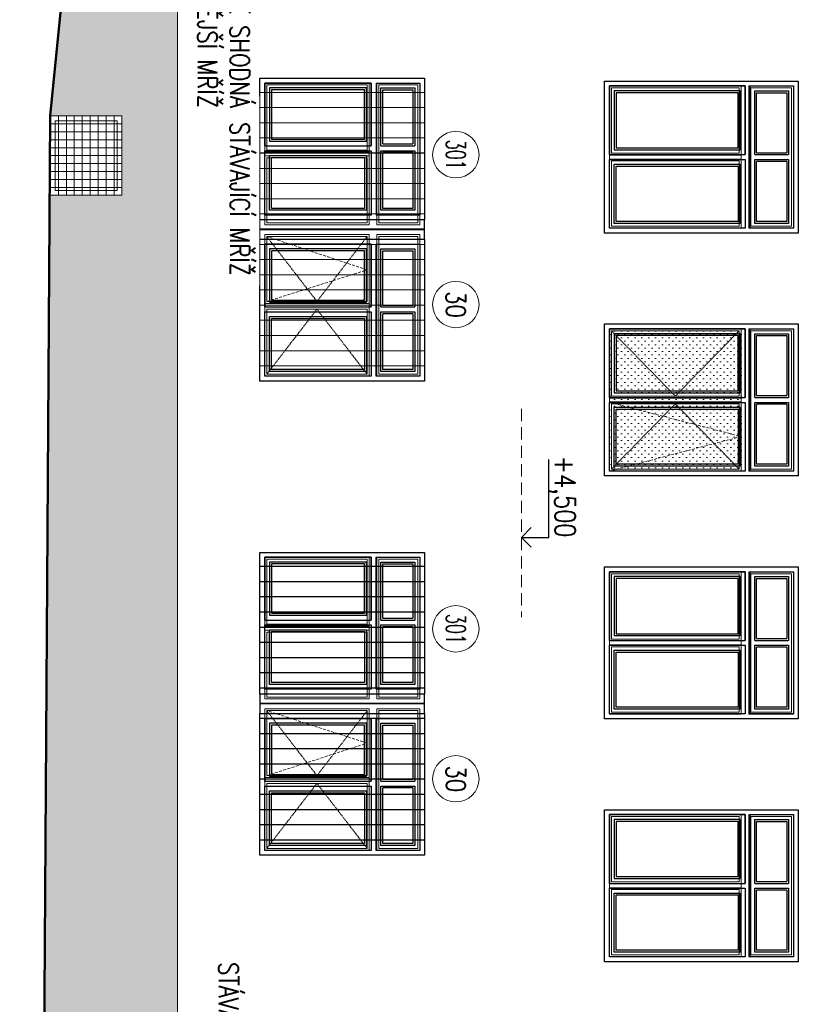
# Model space of a CAD drawing. Header units: millimetres. Extents: x -238874 to 551972, y -298952 to 658415.
# Tile 61 of 256: x -7726 to 315, y 70450 to 80625. Entities that reach past the tile are written whole.
import ezdxf
from ezdxf.enums import TextEntityAlignment as Align

# ---------------------------------------------------------------- set-up
doc = ezdxf.new("R2010")
doc.units = ezdxf.units.MM
doc.header["$LTSCALE"] = 20
doc.linetypes.add('DASHED', pattern=[0.75, 0.5, -0.25])
doc.linetypes.add('HIDDEN', pattern=[9.525, 6.35, -3.175])
doc.layers.add('00_HEDVIKA_DEMOLICE', color=2, linetype='Continuous', lineweight=30, transparency=0.3)
for name, color, linetype, lineweight in [('CKBUBLINY', 1, 'Continuous', 18), ('CKBUBLINY_POPIS', 3, 'Continuous', 25), ('CKKOTY', 3, 'Continuous', 18), ('CKOKNA', 30, 'Continuous', 18), ('CKSTENY_SRAF', 8, 'Continuous', 18), ('CKTEXTY_MALE', 140, 'Continuous', 18), ('NOSNÉ', 8, 'Continuous', 50), ('PRUCHODY', 7, 'Continuous', 18)]:
    doc.layers.add(name, color=color, linetype=linetype, lineweight=lineweight)
doc.layers.add('CZ', color=255, linetype='Continuous')
doc.styles.get("Standard").update_dxf_attribs({"font": 'simplex.shx', "width": 0.8})

# ---------------------------------------------------------------- blocks, each defined once
blk = doc.blocks.new('PEVNÉ ŠPALETOVÉ_30')
at = {"layer": 'CKOKNA', "linetype": 'ByBlock', "lineweight": -2}
for p, q in [((-3545, 198811), (-5245, 198811)), ((-5245, 198811), (-5245, 197246)), ((-3545, 197246), (-3545, 198811)), ((-5195, 198761), (-5195, 198048)), ((-4117, 198761), (-5195, 198761)), ((-5175, 198741), (-5175, 198415)), ((-4931, 198741), (-5175, 198741)), ((-4911, 198741), (-4931, 198741)), ((-4842, 198741), (-4911, 198741)), ((-4822, 198741), (-4842, 198741)), ((-4666, 198741), (-4822, 198741)), ((-4646, 198741), (-4666, 198741)), ((-4491, 198741), (-4646, 198741)), ((-4471, 198741), (-4491, 198741)), ((-4402, 198741), (-4471, 198741)), ((-4382, 198741), (-4402, 198741)), ((-4137, 198741), (-4382, 198741)), ((-4137, 198415), (-4137, 198741)), ((-4117, 198048), (-4117, 198761)), ((-5175, 198415), (-5175, 198395)), ((-4137, 198395), (-4137, 198415)), ((-5175, 198395), (-5175, 198068)), ((-4137, 198068), (-4137, 198395)), ((-5195, 197296), (-5195, 198008)), ((-5175, 198068), (-4931, 198068)), ((-4931, 198068), (-4911, 198068)), ((-4911, 198068), (-4842, 198068)), ((-4842, 198068), (-4822, 198068)), ((-4822, 198068), (-4666, 198068)), ((-4666, 198068), (-4646, 198068)), ((-4646, 198068), (-4491, 198068)), ((-4491, 198068), (-4471, 198068)), ((-4471, 198068), (-4402, 198068)), ((-4402, 198068), (-4382, 198068)), ((-4382, 198068), (-4137, 198068)), ((-4117, 198008), (-4117, 197296)), ((-5175, 197988), (-4931, 197988)), ((-5175, 197662), (-5175, 197988)), ((-4931, 197988), (-4911, 197988)), ((-4911, 197988), (-4842, 197988)), ((-4842, 197988), (-4822, 197988)), ((-4822, 197988), (-4666, 197988)), ((-4666, 197988), (-4646, 197988)), ((-4646, 197988), (-4491, 197988)), ((-4491, 197988), (-4471, 197988)), ((-4471, 197988), (-4402, 197988)), ((-4402, 197988), (-4382, 197988)), ((-4382, 197988), (-4137, 197988)), ((-4137, 197988), (-4137, 197662)), ((-5175, 197642), (-5175, 197662)), ((-5175, 197316), (-5175, 197642)), ((-4137, 197662), (-4137, 197642)), ((-4137, 197642), (-4137, 197316)), ((-4117, 197296), (-5195, 197296)), ((-4931, 197316), (-5175, 197316)), ((-4911, 197316), (-4931, 197316)), ((-4842, 197316), (-4911, 197316)), ((-4822, 197316), (-4842, 197316)), ((-4666, 197316), (-4822, 197316)), ((-4646, 197316), (-4666, 197316)), ((-4491, 197316), (-4646, 197316)), ((-4471, 197316), (-4491, 197316)), ((-4402, 197316), (-4471, 197316)), ((-4382, 197316), (-4402, 197316)), ((-4137, 197316), (-4382, 197316)), ((-3545, 197246), (-5245, 197246))]:
    blk.add_line(p, q, dxfattribs=at)
at = {"layer": 'CKOKNA', "linetype": 'ByBlock', "lineweight": -2, "ltscale": 10}
for p, q in [((-4037, 198008), (-4037, 198048)), ((-4017, 198068), (-4017, 197988)), ((-3615, 197988), (-3615, 198068)), ((-3595, 198048), (-3595, 198008))]:
    blk.add_line(p, q, dxfattribs=at)
at = {"layer": 'CKOKNA', "linetype": 'ByBlock', "lineweight": -2}
for points in [[(-3595, 198048), (-3595, 198761), (-4037, 198761), (-4037, 198048)], [(-3615, 198068), (-3615, 198741), (-4017, 198741), (-4017, 198068)], [(-4037, 198008), (-4037, 197296), (-3595, 197296), (-3595, 198008)], [(-4017, 197988), (-4017, 197316), (-3615, 197316), (-3615, 197988)]]:
    blk.add_lwpolyline(points, dxfattribs=at)
blk.add_lwpolyline([(-4117, 198048), (-4117, 198008), (-5195, 198008), (-5195, 198048)], close=True, dxfattribs=at)
blk = doc.blocks.new('*U3550')
at = {"color": 0, "linetype": 'ByBlock', "lineweight": -2}
for p, q in [((0, 1700), (0, 0)), ((1565, 1700), (0, 1700)), ((1565, 0), (1565, 1700)), ((50, 1128), (50, 50)), ((763, 1128), (50, 1128)), ((803, 1128), (1515, 1128)), ((1515, 1128), (1515, 50)), ((70, 1108), (70, 864)), ((396, 1108), (70, 1108)), ((416, 1108), (396, 1108)), ((743, 1108), (416, 1108)), ((743, 864), (743, 1108)), ((823, 1108), (1149, 1108)), ((823, 864), (823, 1108)), ((1149, 1108), (1169, 1108)), ((1169, 1108), (1495, 1108)), ((1495, 1108), (1495, 864)), ((70, 864), (70, 844)), ((70, 844), (70, 774)), ((743, 844), (743, 864)), ((743, 774), (743, 844)), ((823, 844), (823, 864)), ((823, 774), (823, 844)), ((1495, 864), (1495, 844)), ((1495, 844), (1495, 774)), ((70, 774), (70, 754)), ((70, 754), (70, 599)), ((743, 754), (743, 774)), ((743, 599), (743, 754)), ((823, 754), (823, 774)), ((823, 599), (823, 754)), ((1495, 774), (1495, 754)), ((1495, 754), (1495, 599)), ((70, 599), (70, 579)), ((70, 579), (70, 424)), ((743, 579), (743, 599)), ((743, 424), (743, 579)), ((823, 579), (823, 599)), ((823, 424), (823, 579)), ((1495, 599), (1495, 579)), ((1495, 579), (1495, 424)), ((70, 424), (70, 404)), ((743, 404), (743, 424)), ((823, 404), (823, 424)), ((1495, 424), (1495, 404)), ((70, 404), (70, 334)), ((70, 334), (70, 314)), ((70, 314), (70, 70)), ((743, 334), (743, 404)), ((743, 314), (743, 334)), ((743, 70), (743, 314)), ((823, 334), (823, 404)), ((823, 314), (823, 334)), ((823, 70), (823, 314)), ((1495, 404), (1495, 334)), ((1495, 334), (1495, 314)), ((1495, 314), (1495, 70)), ((0, 0), (1565, 0)), ((50, 50), (763, 50)), ((70, 70), (396, 70)), ((396, 70), (416, 70)), ((416, 70), (743, 70)), ((1515, 50), (803, 50)), ((1149, 70), (823, 70)), ((1169, 70), (1149, 70)), ((1495, 70), (1169, 70))]:
    blk.add_line(p, q, dxfattribs=at)
at = {"color": 0, "linetype": 'ByBlock', "lineweight": -2, "ltscale": 10}
for p, q in [((823, 1630), (743, 1630)), ((763, 1650), (803, 1650)), ((743, 1228), (823, 1228)), ((803, 1208), (763, 1208))]:
    blk.add_line(p, q, dxfattribs=at)
at = {"color": 0, "linetype": 'DASHED', "lineweight": -2}
for p, q in [((743, 589), (70, 1108)), ((823, 589), (1495, 1108)), ((70, 70), (743, 589)), ((1495, 70), (823, 589))]:
    blk.add_line(p, q, dxfattribs=at)
at = {"color": 0, "linetype": 'ByBlock', "lineweight": -2}
for points in [[(763, 1650), (50, 1650), (50, 1208), (763, 1208)], [(743, 1630), (70, 1630), (70, 1228), (743, 1228)], [(803, 1208), (1515, 1208), (1515, 1650), (803, 1650)], [(823, 1228), (1495, 1228), (1495, 1630), (823, 1630)]]:
    blk.add_lwpolyline(points, dxfattribs=at)
blk.add_lwpolyline([(763, 1128), (803, 1128), (803, 50), (763, 50)], close=True, dxfattribs=at)
blk = doc.blocks.new('*U3562')
at = {"color": 0, "linetype": 'ByBlock', "lineweight": -2}
for p, q in [((0, 2000), (0, 0)), ((1570, 2000), (0, 2000)), ((1570, 0), (1570, 2000)), ((50, 1410), (50, 50)), ((765, 1410), (50, 1410)), ((70, 1390), (70, 1075)), ((398, 1390), (70, 1390)), ((418, 1390), (398, 1390)), ((745, 1390), (418, 1390)), ((745, 1075), (745, 1390)), ((805, 1410), (1520, 1410)), ((825, 1390), (1153, 1390)), ((825, 1075), (825, 1390)), ((1153, 1390), (1173, 1390)), ((1173, 1390), (1500, 1390)), ((1500, 1390), (1500, 1075)), ((1520, 1410), (1520, 50)), ((70, 1075), (70, 1055)), ((70, 1055), (70, 963)), ((745, 1055), (745, 1075)), ((745, 963), (745, 1055)), ((825, 1055), (825, 1075)), ((825, 963), (825, 1055)), ((1500, 1075), (1500, 1055)), ((1500, 1055), (1500, 963)), ((70, 963), (70, 943)), ((70, 943), (70, 740)), ((745, 943), (745, 963)), ((745, 740), (745, 943)), ((825, 943), (825, 963)), ((825, 740), (825, 943)), ((1500, 963), (1500, 943)), ((1500, 943), (1500, 740)), ((70, 740), (70, 720)), ((70, 720), (70, 517)), ((745, 720), (745, 740)), ((745, 517), (745, 720)), ((825, 720), (825, 740)), ((825, 517), (825, 720)), ((1500, 740), (1500, 720)), ((1500, 720), (1500, 517)), ((70, 517), (70, 497)), ((745, 497), (745, 517)), ((825, 497), (825, 517)), ((1500, 517), (1500, 497)), ((70, 497), (70, 405)), ((745, 405), (745, 497)), ((825, 405), (825, 497)), ((1500, 497), (1500, 405)), ((70, 405), (70, 385)), ((70, 385), (70, 70)), ((745, 385), (745, 405)), ((745, 70), (745, 385)), ((825, 385), (825, 405)), ((825, 70), (825, 385)), ((1500, 405), (1500, 385)), ((1500, 385), (1500, 70)), ((0, 0), (1570, 0)), ((50, 50), (765, 50)), ((70, 70), (398, 70)), ((398, 70), (418, 70)), ((418, 70), (745, 70)), ((1520, 50), (805, 50)), ((1153, 70), (825, 70)), ((1173, 70), (1153, 70)), ((1500, 70), (1173, 70))]:
    blk.add_line(p, q, dxfattribs=at)
at = {"color": 0, "linetype": 'ByBlock', "lineweight": -2, "ltscale": 10}
for p, q in [((765, 1950), (805, 1950)), ((825, 1930), (745, 1930)), ((745, 1510), (825, 1510)), ((805, 1490), (765, 1490))]:
    blk.add_line(p, q, dxfattribs=at)
at = {"color": 0, "linetype": 'DASHED', "lineweight": -2}
for p, q in [((745, 730), (70, 1390)), ((825, 730), (1500, 1390)), ((70, 70), (745, 730)), ((1500, 70), (825, 730))]:
    blk.add_line(p, q, dxfattribs=at)
at = {"color": 0, "linetype": 'ByBlock', "lineweight": -2}
for points in [[(765, 1950), (50, 1950), (50, 1490), (765, 1490)], [(805, 1490), (1520, 1490), (1520, 1950), (805, 1950)], [(745, 1930), (70, 1930), (70, 1510), (745, 1510)], [(825, 1510), (1500, 1510), (1500, 1930), (825, 1930)]]:
    blk.add_lwpolyline(points, dxfattribs=at)
blk.add_lwpolyline([(765, 1410), (805, 1410), (805, 50), (765, 50)], close=True, dxfattribs=at)
blk = doc.blocks.new('PEVNÁ ŠPALETA_36')
at = {"layer": 'CKOKNA', "linetype": 'ByBlock', "lineweight": -2}
for p, q in [((8848, -2059), (10848, -2059)), ((8848, -3629), (8848, -2059)), ((8898, -2109), (8898, -2824)), ((10258, -2109), (8898, -2109)), ((8918, -2129), (8918, -2456)), ((9233, -2129), (8918, -2129)), ((9253, -2129), (9233, -2129)), ((9345, -2129), (9253, -2129)), ((9365, -2129), (9345, -2129)), ((9568, -2129), (9365, -2129)), ((9588, -2129), (9568, -2129)), ((9792, -2129), (9588, -2129)), ((9812, -2129), (9792, -2129)), ((9903, -2129), (9812, -2129)), ((9923, -2129), (9903, -2129)), ((10238, -2129), (9923, -2129)), ((10238, -2456), (10238, -2129)), ((10258, -2824), (10258, -2109)), ((10848, -2059), (10848, -3629)), ((8918, -2456), (8918, -2476)), ((8918, -2476), (8918, -2804)), ((10238, -2476), (10238, -2456)), ((10238, -2804), (10238, -2476)), ((8918, -2804), (9233, -2804)), ((9233, -2804), (9253, -2804)), ((9253, -2804), (9345, -2804)), ((9345, -2804), (9365, -2804)), ((9365, -2804), (9568, -2804)), ((9568, -2804), (9588, -2804)), ((9588, -2804), (9792, -2804)), ((9792, -2804), (9812, -2804)), ((9812, -2804), (9903, -2804)), ((9903, -2804), (9923, -2804)), ((9923, -2804), (10238, -2804)), ((8898, -3579), (8898, -2864)), ((8918, -2884), (9233, -2884)), ((8918, -3211), (8918, -2884)), ((9233, -2884), (9253, -2884)), ((9253, -2884), (9345, -2884)), ((9345, -2884), (9365, -2884)), ((9365, -2884), (9568, -2884)), ((9568, -2884), (9588, -2884)), ((9588, -2884), (9792, -2884)), ((9792, -2884), (9812, -2884)), ((9812, -2884), (9903, -2884)), ((9903, -2884), (9923, -2884)), ((9923, -2884), (10238, -2884)), ((10238, -2884), (10238, -3211)), ((10258, -2864), (10258, -3579)), ((8918, -3231), (8918, -3211)), ((8918, -3559), (8918, -3231)), ((10238, -3211), (10238, -3231)), ((10238, -3231), (10238, -3559)), ((9233, -3559), (8918, -3559)), ((9253, -3559), (9233, -3559)), ((9345, -3559), (9253, -3559)), ((9365, -3559), (9345, -3559)), ((9568, -3559), (9365, -3559)), ((9588, -3559), (9568, -3559)), ((9792, -3559), (9588, -3559)), ((9812, -3559), (9792, -3559)), ((9903, -3559), (9812, -3559)), ((9923, -3559), (9903, -3559)), ((10238, -3559), (9923, -3559)), ((10848, -3629), (8848, -3629)), ((10258, -3579), (8898, -3579))]:
    blk.add_line(p, q, dxfattribs=at)
at = {"layer": 'CKOKNA', "linetype": 'ByBlock', "lineweight": -2, "ltscale": 10}
for p, q in [((10338, -2824), (10338, -2864)), ((10358, -2884), (10358, -2804)), ((10778, -2804), (10778, -2884)), ((10798, -2864), (10798, -2824))]:
    blk.add_line(p, q, dxfattribs=at)
at = {"layer": 'CKOKNA', "linetype": 'ByBlock', "lineweight": -2}
for points in [[(10338, -2824), (10338, -2109), (10798, -2109), (10798, -2824)], [(10358, -2804), (10358, -2129), (10778, -2129), (10778, -2804)], [(10798, -2864), (10798, -3579), (10338, -3579), (10338, -2864)], [(10778, -2884), (10778, -3559), (10358, -3559), (10358, -2884)]]:
    blk.add_lwpolyline(points, dxfattribs=at)
blk.add_lwpolyline([(10258, -2864), (10258, -2824), (8898, -2824), (8898, -2864)], close=True, dxfattribs=at)
blk = doc.blocks.new('CK_BUBBLE_1_0_0')
at = {"color": 0, "linetype": 'ByBlock', "lineweight": -2}
blk.add_circle((0, 0), 1, dxfattribs=at)

msp = doc.modelspace()

# ---------------------------------------------------------------- hatches: boundary and pattern name
at = {"layer": 'CKSTENY_SRAF'}
h = msp.add_hatch(dxfattribs=at)
h.set_pattern_fill('OMITKA', color=256, scale=50, angle=-90)
h.set_pattern_definition([(315, (-421781.57, 157770.02), (35.355339, 35.355339), [0, -50])])
h.paths.add_polyline_path([(-275.267, 77410.047), (-265.267, 75980.047), (-1625.267, 75980.047), (-1635.267, 77410.047)])
at = {"layer": 'PRUCHODY'}
h = msp.add_hatch(dxfattribs=at)
h.set_pattern_fill('AR-B88,_O', color=256, scale=0.8, angle=-90)
h.set_pattern_definition([(270, (-40309.37, -121285.58), (162.56, -3e-14), []), (360, (-40309.37, -121285.58), (162.56, 81.28), [162.56, -162.56])])
h.paths.add_polyline_path([(-7685.132, 39746.047), (-6095.267, 39746.047), (-6095.267, 83570.047), (-6195.267, 83570.047), (-6382.767, 84070.047), (-6570.267, 83570.047), (-6807.767, 84070.047), (-7045.267, 83570.047), (-7410.267, 79630.047), (-6670.267, 79630.047), (-6670.267, 78953.047), (-6670.267, 78810.047), (-7410.267, 78810.047)])
h.paths.add_polyline_path([(-6793.346, 66352.964), (-6793.346, 65356.237), (-6434.119, 65356.237), (-6434.119, 66352.964)], flags=24)
h.paths.add_polyline_path([(-7103.346, 43445.583), (-7103.346, 42481.237), (-6744.119, 42481.237), (-6744.119, 43445.583)], flags=24)

# ---------------------------------------------------------------- linework, layer by layer
at = {"color": 0, "linetype": 'ByBlock', "lineweight": -2}
msp.add_line((-5245.267, 78455.047), (-3545.267, 78455.047), dxfattribs=at)
at = {"layer": '00_HEDVIKA_DEMOLICE'}
for p, q in [((-5245.267, 78555.047), (-5245.267, 80020.047)), ((-5245.267, 80020.047), (-3545.267, 80020.047)), ((-3545.267, 80020.047), (-3545.267, 78555.047)), ((-3545.267, 80020.047), (-3545.267, 78555.047)), ((-1685.267, 78420.047), (-1685.267, 79990.047)), ((-1685.267, 79990.047), (314.733, 79990.047)), ((314.733, 79990.047), (314.733, 78420.047)), ((314.733, 79990.047), (314.733, 78420.047)), ((314.733, 79990.047), (314.733, 78420.047)), ((-5195.267, 79320.802), (-5195.267, 79970.047)), ((-5195.267, 79970.047), (-5195.267, 79320.802)), ((-4095.267, 79970.047), (-5195.267, 79970.047)), ((-5195.267, 79970.047), (-4095.267, 79970.047)), ((-5145.267, 79920.047), (-5145.267, 79370.802)), ((-4145.267, 79920.047), (-5145.267, 79920.047)), ((-5125.267, 79900.047), (-5125.267, 79390.802)), ((-4165.267, 79900.047), (-5125.267, 79900.047)), ((-4165.267, 79390.802), (-4165.267, 79900.047)), ((-4145.267, 79370.802), (-4145.267, 79920.047)), ((-4095.267, 79970.047), (-4095.267, 79320.802)), ((-4095.267, 79320.802), (-4095.267, 79970.047)), ((-4045.267, 79970.047), (-4045.267, 78605.047)), ((-4045.267, 79970.047), (-3595.267, 79970.047)), ((-4045.267, 79970.047), (-3595.267, 79970.047)), ((-3995.267, 79320.802), (-3995.267, 79920.047)), ((-3995.267, 79920.047), (-3645.267, 79920.047)), ((-3975.267, 79340.802), (-3975.267, 79900.047)), ((-3975.267, 79900.047), (-3665.267, 79900.047)), ((-3665.267, 79900.047), (-3665.267, 79340.802)), ((-3645.267, 79920.047), (-3645.267, 79320.802)), ((-3595.267, 79970.047), (-3595.267, 78605.047)), ((-3595.267, 79970.047), (-3595.267, 78605.047)), ((-1635.267, 79230.047), (-1635.267, 79940.047)), ((-1635.267, 79940.047), (-1635.267, 79230.047)), ((-1635.267, 79940.047), (-235.267, 79940.047)), ((-235.267, 79940.047), (-1635.267, 79940.047)), ((-1585.267, 79890.047), (-1585.267, 79280.047)), ((-285.267, 79890.047), (-1585.267, 79890.047)), ((-1565.267, 79870.047), (-1565.267, 79300.047)), ((-305.267, 79870.047), (-1565.267, 79870.047)), ((-305.267, 79300.047), (-305.267, 79870.047)), ((-285.267, 79280.047), (-285.267, 79890.047)), ((-235.267, 79230.047), (-235.267, 79940.047)), ((-235.267, 79940.047), (-235.267, 79230.047)), ((-185.267, 79940.047), (-185.267, 78470.047)), ((-185.267, 78470.047), (-185.267, 79940.047)), ((-185.267, 79940.047), (264.733, 79940.047)), ((-185.267, 79940.047), (264.733, 79940.047)), ((-135.267, 79230.047), (-135.267, 79890.047)), ((-135.267, 79890.047), (214.733, 79890.047)), ((-115.267, 79250.047), (-115.267, 79870.047)), ((-115.267, 79870.047), (194.733, 79870.047)), ((194.733, 79870.047), (194.733, 79250.047)), ((214.733, 79890.047), (214.733, 79230.047)), ((264.733, 79940.047), (264.733, 78470.047)), ((264.733, 79940.047), (264.733, 78470.047)), ((-5145.267, 79370.802), (-4145.267, 79370.802)), ((-5125.267, 79390.802), (-4165.267, 79390.802)), ((-5195.267, 79320.802), (-4095.267, 79320.802)), ((-5195.267, 79320.802), (-4095.267, 79320.802)), ((-5195.267, 78605.047), (-5195.267, 79270.802)), ((-5195.267, 79270.802), (-4095.267, 79270.802)), ((-4095.267, 79270.802), (-4095.267, 78605.047)), ((-3995.267, 79320.802), (-3645.267, 79320.802)), ((-3995.267, 79270.802), (-3645.267, 79270.802)), ((-3995.267, 78655.047), (-3995.267, 79270.802)), ((-3975.267, 79340.802), (-3665.267, 79340.802)), ((-3645.267, 79270.802), (-3645.267, 78655.047)), ((-1585.267, 79280.047), (-285.267, 79280.047)), ((-1565.267, 79300.047), (-305.267, 79300.047)), ((-3545.267, 79245.047), (-5245.267, 79245.047)), ((-5145.267, 79220.802), (-4145.267, 79220.802)), ((-5145.267, 78655.047), (-5145.267, 79220.802)), ((-5125.267, 79200.802), (-4165.267, 79200.802)), ((-5125.267, 78675.047), (-5125.267, 79200.802)), ((-4165.267, 79200.802), (-4165.267, 78675.047)), ((-4145.267, 79220.802), (-4145.267, 78655.047)), ((-3665.267, 79250.802), (-3975.267, 79250.802)), ((-3975.267, 78675.047), (-3975.267, 79250.802)), ((-3665.267, 79250.802), (-3665.267, 78675.047)), ((-1635.267, 79230.047), (-235.267, 79230.047)), ((-1635.267, 79230.047), (-235.267, 79230.047)), ((-1635.267, 78470.047), (-1635.267, 79180.047)), ((-1635.267, 79180.047), (-235.267, 79180.047)), ((-235.267, 79180.047), (-235.267, 78470.047)), ((-135.267, 79230.047), (214.733, 79230.047)), ((-135.267, 78520.047), (-135.267, 79180.047)), ((-135.267, 79180.047), (214.733, 79180.047)), ((-115.267, 79250.047), (194.733, 79250.047)), ((-115.267, 78540.047), (-115.267, 79160.047)), ((194.733, 79160.047), (-115.267, 79160.047)), ((194.733, 79160.047), (194.733, 78540.047)), ((214.733, 79180.047), (214.733, 78520.047)), ((-1585.267, 78520.047), (-1585.267, 79130.047)), ((-1585.267, 79130.047), (-285.267, 79130.047)), ((-1565.267, 78540.047), (-1565.267, 79110.047)), ((-1565.267, 79110.047), (-305.267, 79110.047)), ((-305.267, 79110.047), (-305.267, 78540.047)), ((-285.267, 79130.047), (-285.267, 78520.047)), ((-4145.267, 78655.047), (-5145.267, 78655.047)), ((-4165.267, 78675.047), (-5125.267, 78675.047)), ((-3645.267, 78655.047), (-3995.267, 78655.047)), ((-3665.267, 78675.047), (-3975.267, 78675.047)), ((-5245.267, 78355.047), (-5245.267, 78555.047)), ((-3545.267, 78555.047), (-5245.267, 78555.047)), ((-4095.267, 78605.047), (-5195.267, 78605.047)), ((-3595.267, 78605.047), (-4045.267, 78605.047)), ((-3595.267, 78605.047), (-4045.267, 78605.047)), ((-3545.267, 78355.047), (-3545.267, 78555.047)), ((-3545.267, 78460.047), (-5245.267, 78460.047)), ((-235.267, 78470.047), (-1635.267, 78470.047)), ((-285.267, 78520.047), (-1585.267, 78520.047)), ((-305.267, 78540.047), (-1565.267, 78540.047)), ((264.733, 78470.047), (-185.267, 78470.047)), ((264.733, 78470.047), (-185.267, 78470.047)), ((214.733, 78520.047), (-135.267, 78520.047)), ((194.733, 78540.047), (-115.267, 78540.047)), ((-5245.267, 78355.047), (-3545.267, 78355.047)), ((-5245.267, 76890.047), (-5245.267, 78355.047)), ((-3545.267, 78355.047), (-3545.267, 76890.047)), ((-3545.267, 78355.047), (-3545.267, 76890.047)), ((314.733, 78420.047), (-1685.267, 78420.047)), ((-5195.267, 78305.047), (-5195.267, 77655.802)), ((-5195.267, 77655.802), (-5195.267, 78305.047)), ((-5195.267, 78305.047), (-4095.267, 78305.047)), ((-4095.267, 78305.047), (-5195.267, 78305.047)), ((-4145.267, 78255.047), (-5145.267, 78255.047)), ((-5145.267, 78255.047), (-5145.267, 77705.802)), ((-4145.267, 77705.802), (-4145.267, 78255.047)), ((-4095.267, 77655.802), (-4095.267, 78305.047)), ((-4095.267, 78305.047), (-4095.267, 77655.802)), ((-4045.267, 78305.047), (-3595.267, 78305.047)), ((-4045.267, 78305.047), (-3595.267, 78305.047)), ((-4045.267, 76940.047), (-4045.267, 78305.047)), ((-4045.267, 78305.047), (-4045.267, 76940.047)), ((-3995.267, 77655.802), (-3995.267, 78255.047)), ((-3995.267, 78255.047), (-3645.267, 78255.047)), ((-3645.267, 78255.047), (-3645.267, 77655.802)), ((-3595.267, 78305.047), (-3595.267, 76940.047)), ((-3595.267, 78305.047), (-3595.267, 76940.047)), ((-4165.267, 78235.047), (-5125.267, 78235.047)), ((-5125.267, 78235.047), (-5125.267, 77725.802)), ((-4165.267, 77725.802), (-4165.267, 78235.047)), ((-3975.267, 77675.802), (-3975.267, 78235.047)), ((-3975.267, 78235.047), (-3665.267, 78235.047)), ((-3665.267, 78235.047), (-3665.267, 77675.802)), ((-5195.267, 77655.802), (-4095.267, 77655.802)), ((-5195.267, 77655.802), (-4095.267, 77655.802)), ((-5145.267, 77705.802), (-4145.267, 77705.802)), ((-5125.267, 77725.802), (-4165.267, 77725.802)), ((-3995.267, 77655.802), (-3645.267, 77655.802)), ((-3975.267, 77675.802), (-3665.267, 77675.802)), ((-5195.267, 77605.802), (-4095.267, 77605.802)), ((-5195.267, 76940.047), (-5195.267, 77605.802)), ((-5145.267, 77555.802), (-4145.267, 77555.802)), ((-5145.267, 76990.047), (-5145.267, 77555.802)), ((-5125.267, 77535.802), (-4165.267, 77535.802)), ((-5125.267, 77010.047), (-5125.267, 77535.802)), ((-4165.267, 77535.802), (-4165.267, 77010.047)), ((-4145.267, 77555.802), (-4145.267, 76990.047)), ((-4095.267, 77605.802), (-4095.267, 76940.047)), ((-3995.267, 77605.802), (-3645.267, 77605.802)), ((-3995.267, 76990.047), (-3995.267, 77605.802)), ((-3665.267, 77585.802), (-3975.267, 77585.802)), ((-3975.267, 77010.047), (-3975.267, 77585.802)), ((-3665.267, 77585.802), (-3665.267, 77010.047)), ((-3645.267, 77605.802), (-3645.267, 76990.047)), ((-1685.267, 75910.047), (-1685.267, 77480.047)), ((-1685.267, 77480.047), (314.733, 77480.047)), ((-1635.267, 76720.047), (-1635.267, 77430.047)), ((-1635.267, 77430.047), (-1635.267, 76720.047)), ((-235.267, 77430.047), (-1635.267, 77430.047)), ((-1635.267, 77430.047), (-235.267, 77430.047)), ((-235.267, 76720.047), (-235.267, 77430.047)), ((-235.267, 77430.047), (-235.267, 76720.047)), ((-185.267, 77430.047), (264.733, 77430.047)), ((-185.267, 77430.047), (264.733, 77430.047)), ((-185.267, 77430.047), (-185.267, 75960.047)), ((-185.267, 75960.047), (-185.267, 77430.047)), ((264.733, 77430.047), (264.733, 75960.047)), ((264.733, 77430.047), (264.733, 75960.047)), ((314.733, 77480.047), (314.733, 75910.047)), ((314.733, 77480.047), (314.733, 75910.047)), ((314.733, 77480.047), (314.733, 75910.047)), ((-1585.267, 77380.047), (-1585.267, 76770.047)), ((-285.267, 77380.047), (-1585.267, 77380.047)), ((-1565.267, 77360.047), (-1565.267, 76790.047)), ((-305.267, 77360.047), (-1565.267, 77360.047)), ((-305.267, 76790.047), (-305.267, 77360.047)), ((-285.267, 76770.047), (-285.267, 77380.047)), ((-135.267, 77380.047), (214.733, 77380.047)), ((-135.267, 76720.047), (-135.267, 77380.047)), ((-115.267, 77360.047), (194.733, 77360.047)), ((-115.267, 76740.047), (-115.267, 77360.047)), ((194.733, 77360.047), (194.733, 76740.047)), ((214.733, 77380.047), (214.733, 76720.047)), ((-4095.267, 76940.047), (-5195.267, 76940.047)), ((-4145.267, 76990.047), (-5145.267, 76990.047)), ((-4165.267, 77010.047), (-5125.267, 77010.047)), ((-3595.267, 76940.047), (-4045.267, 76940.047)), ((-3595.267, 76940.047), (-4045.267, 76940.047)), ((-3645.267, 76990.047), (-3995.267, 76990.047)), ((-3665.267, 77010.047), (-3975.267, 77010.047)), ((-3545.267, 76890.047), (-5245.267, 76890.047)), ((-1635.267, 76720.047), (-235.267, 76720.047)), ((-1635.267, 76720.047), (-235.267, 76720.047)), ((-1585.267, 76770.047), (-285.267, 76770.047)), ((-1565.267, 76790.047), (-305.267, 76790.047)), ((-135.267, 76720.047), (214.733, 76720.047)), ((-115.267, 76740.047), (194.733, 76740.047)), ((-1635.267, 75960.047), (-1635.267, 76670.047)), ((-1635.267, 76670.047), (-235.267, 76670.047)), ((-1585.267, 76010.047), (-1585.267, 76620.047)), ((-1585.267, 76620.047), (-285.267, 76620.047)), ((-285.267, 76620.047), (-285.267, 76010.047)), ((-235.267, 76670.047), (-235.267, 75960.047)), ((-135.267, 76010.047), (-135.267, 76670.047)), ((-135.267, 76670.047), (214.733, 76670.047)), ((-115.267, 76030.047), (-115.267, 76650.047)), ((194.733, 76650.047), (-115.267, 76650.047)), ((194.733, 76650.047), (194.733, 76030.047)), ((214.733, 76670.047), (214.733, 76010.047)), ((-1565.267, 76030.047), (-1565.267, 76600.047)), ((-1565.267, 76600.047), (-305.267, 76600.047)), ((-305.267, 76600.047), (-305.267, 76030.047)), ((-285.267, 76010.047), (-1585.267, 76010.047)), ((-305.267, 76030.047), (-1565.267, 76030.047)), ((214.733, 76010.047), (-135.267, 76010.047)), ((194.733, 76030.047), (-115.267, 76030.047)), ((314.733, 75910.047), (-1685.267, 75910.047)), ((-235.267, 75960.047), (-1635.267, 75960.047)), ((264.733, 75960.047), (-185.267, 75960.047)), ((264.733, 75960.047), (-185.267, 75960.047)), ((-5245.267, 73655.047), (-5245.267, 75120.047)), ((-5245.267, 75120.047), (-3545.267, 75120.047)), ((-3545.267, 75120.047), (-3545.267, 73655.047)), ((-3545.267, 75120.047), (-3545.267, 73655.047)), ((-5195.267, 75070.047), (-4095.267, 75070.047)), ((-4095.267, 75070.047), (-5195.267, 75070.047)), ((-5195.267, 75070.047), (-5195.267, 74420.802)), ((-5195.267, 74420.802), (-5195.267, 75070.047)), ((-4145.267, 75020.047), (-5145.267, 75020.047)), ((-5145.267, 75020.047), (-5145.267, 74470.802)), ((-4165.267, 75000.047), (-5125.267, 75000.047)), ((-5125.267, 75000.047), (-5125.267, 74490.802)), ((-4165.267, 74490.802), (-4165.267, 75000.047)), ((-4145.267, 74470.802), (-4145.267, 75020.047)), ((-4095.267, 74420.802), (-4095.267, 75070.047)), ((-4095.267, 75070.047), (-4095.267, 74420.802)), ((-4045.267, 73705.047), (-4045.267, 75070.047)), ((-4045.267, 75070.047), (-4045.267, 73705.047)), ((-4045.267, 75070.047), (-3595.267, 75070.047)), ((-4045.267, 75070.047), (-3595.267, 75070.047)), ((-3995.267, 75020.047), (-3645.267, 75020.047)), ((-3995.267, 74420.802), (-3995.267, 75020.047)), ((-3975.267, 75000.047), (-3665.267, 75000.047)), ((-3975.267, 74440.802), (-3975.267, 75000.047)), ((-3665.267, 75000.047), (-3665.267, 74440.802)), ((-3645.267, 75020.047), (-3645.267, 74420.802)), ((-3595.267, 75070.047), (-3595.267, 73705.047)), ((-3595.267, 75070.047), (-3595.267, 73705.047)), ((-3545.267, 74973.047), (-5245.267, 74973.047)), ((-1685.267, 73400.047), (-1685.267, 74970.047)), ((-1685.267, 74970.047), (314.733, 74970.047)), ((-1635.267, 74210.047), (-1635.267, 74920.047)), ((-1635.267, 74920.047), (-1635.267, 74210.047)), ((-1635.267, 74920.047), (-235.267, 74920.047)), ((-235.267, 74920.047), (-1635.267, 74920.047)), ((-235.267, 74210.047), (-235.267, 74920.047)), ((-235.267, 74920.047), (-235.267, 74210.047)), ((-185.267, 74920.047), (-185.267, 73450.047)), ((-185.267, 73450.047), (-185.267, 74920.047)), ((-185.267, 74920.047), (264.733, 74920.047)), ((-185.267, 74920.047), (264.733, 74920.047)), ((264.733, 74920.047), (264.733, 73450.047)), ((264.733, 74920.047), (264.733, 73450.047)), ((314.733, 74970.047), (314.733, 73400.047)), ((314.733, 74970.047), (314.733, 73400.047)), ((314.733, 74970.047), (314.733, 73400.047)), ((-3545.267, 74816.047), (-5245.267, 74816.047)), ((-1585.267, 74870.047), (-1585.267, 74260.047)), ((-285.267, 74870.047), (-1585.267, 74870.047)), ((-1565.267, 74850.047), (-1565.267, 74280.047)), ((-305.267, 74850.047), (-1565.267, 74850.047)), ((-305.267, 74280.047), (-305.267, 74850.047)), ((-285.267, 74260.047), (-285.267, 74870.047)), ((-135.267, 74870.047), (214.733, 74870.047)), ((-135.267, 74210.047), (-135.267, 74870.047)), ((-115.267, 74850.047), (194.733, 74850.047)), ((-115.267, 74230.047), (-115.267, 74850.047)), ((194.733, 74850.047), (194.733, 74230.047)), ((214.733, 74870.047), (214.733, 74210.047)), ((-3545.267, 74659.047), (-5245.267, 74659.047)), ((-3545.267, 74502.047), (-5245.267, 74502.047)), ((-5125.267, 74490.802), (-4165.267, 74490.802)), ((-5195.267, 74420.802), (-4095.267, 74420.802)), ((-5195.267, 74420.802), (-4095.267, 74420.802)), ((-5145.267, 74470.802), (-4145.267, 74470.802)), ((-3995.267, 74420.802), (-3645.267, 74420.802)), ((-3975.267, 74440.802), (-3665.267, 74440.802)), ((-3545.267, 74345.047), (-5245.267, 74345.047)), ((-5195.267, 73705.047), (-5195.267, 74370.802)), ((-5195.267, 74370.802), (-4095.267, 74370.802)), ((-5145.267, 73755.047), (-5145.267, 74320.802)), ((-5145.267, 74320.802), (-4145.267, 74320.802)), ((-5125.267, 73775.047), (-5125.267, 74300.802)), ((-5125.267, 74300.802), (-4165.267, 74300.802)), ((-4165.267, 74300.802), (-4165.267, 73775.047)), ((-4145.267, 74320.802), (-4145.267, 73755.047)), ((-4095.267, 74370.802), (-4095.267, 73705.047)), ((-3995.267, 73755.047), (-3995.267, 74370.802)), ((-3995.267, 74370.802), (-3645.267, 74370.802)), ((-3975.267, 73775.047), (-3975.267, 74350.802)), ((-3665.267, 74350.802), (-3975.267, 74350.802)), ((-3665.267, 74350.802), (-3665.267, 73775.047)), ((-3645.267, 74370.802), (-3645.267, 73755.047)), ((-1565.267, 74280.047), (-305.267, 74280.047)), ((-3545.267, 74188.047), (-5245.267, 74188.047)), ((-1635.267, 74210.047), (-235.267, 74210.047)), ((-1635.267, 74210.047), (-235.267, 74210.047)), ((-1585.267, 74260.047), (-285.267, 74260.047)), ((-135.267, 74210.047), (214.733, 74210.047)), ((-115.267, 74230.047), (194.733, 74230.047)), ((-1635.267, 73450.047), (-1635.267, 74160.047)), ((-1635.267, 74160.047), (-235.267, 74160.047)), ((-1585.267, 73500.047), (-1585.267, 74110.047)), ((-1585.267, 74110.047), (-285.267, 74110.047)), ((-1565.267, 73520.047), (-1565.267, 74090.047)), ((-1565.267, 74090.047), (-305.267, 74090.047)), ((-305.267, 74090.047), (-305.267, 73520.047)), ((-285.267, 74110.047), (-285.267, 73500.047)), ((-235.267, 74160.047), (-235.267, 73450.047)), ((-135.267, 73500.047), (-135.267, 74160.047)), ((-135.267, 74160.047), (214.733, 74160.047)), ((-115.267, 73520.047), (-115.267, 74140.047)), ((194.733, 74140.047), (-115.267, 74140.047)), ((194.733, 74140.047), (194.733, 73520.047)), ((214.733, 74160.047), (214.733, 73500.047)), ((-3545.267, 74031.047), (-5245.267, 74031.047)), ((-3545.267, 73874.047), (-5245.267, 73874.047)), ((-4165.267, 73775.047), (-5125.267, 73775.047)), ((-3665.267, 73775.047), (-3975.267, 73775.047)), ((-3545.267, 73717.047), (-5245.267, 73717.047)), ((-4095.267, 73705.047), (-5195.267, 73705.047)), ((-4145.267, 73755.047), (-5145.267, 73755.047)), ((-3595.267, 73705.047), (-4045.267, 73705.047)), ((-3595.267, 73705.047), (-4045.267, 73705.047)), ((-3645.267, 73755.047), (-3995.267, 73755.047)), ((-5245.267, 73655.047), (-5245.267, 73455.047)), ((-3545.267, 73655.047), (-5245.267, 73655.047)), ((-3545.267, 73455.047), (-3545.267, 73655.047)), ((-3545.267, 73560.047), (-5245.267, 73560.047)), ((-285.267, 73500.047), (-1585.267, 73500.047)), ((-305.267, 73520.047), (-1565.267, 73520.047)), ((214.733, 73500.047), (-135.267, 73500.047)), ((194.733, 73520.047), (-115.267, 73520.047)), ((-5245.267, 71990.047), (-5245.267, 73455.047)), ((-5245.267, 73455.047), (-3545.267, 73455.047)), ((-3545.267, 73403.047), (-5245.267, 73403.047)), ((-5195.267, 72755.802), (-5195.267, 73405.047)), ((-5195.267, 73405.047), (-5195.267, 72755.802)), ((-4095.267, 73405.047), (-5195.267, 73405.047)), ((-5195.267, 73405.047), (-4095.267, 73405.047)), ((-4095.267, 73405.047), (-4095.267, 72755.802)), ((-4095.267, 72755.802), (-4095.267, 73405.047)), ((-4045.267, 73405.047), (-4045.267, 72040.047)), ((-4045.267, 72040.047), (-4045.267, 73405.047)), ((-4045.267, 73405.047), (-3595.267, 73405.047)), ((-4045.267, 73405.047), (-3595.267, 73405.047)), ((-3595.267, 73405.047), (-3595.267, 72040.047)), ((-3595.267, 73405.047), (-3595.267, 72040.047)), ((-3545.267, 73455.047), (-3545.267, 71990.047)), ((-3545.267, 73455.047), (-3545.267, 71990.047)), ((314.733, 73400.047), (-1685.267, 73400.047)), ((-235.267, 73450.047), (-1635.267, 73450.047)), ((264.733, 73450.047), (-185.267, 73450.047)), ((264.733, 73450.047), (-185.267, 73450.047)), ((-5145.267, 73355.047), (-5145.267, 72805.802)), ((-4145.267, 73355.047), (-5145.267, 73355.047)), ((-5125.267, 73335.047), (-5125.267, 72825.802)), ((-4165.267, 73335.047), (-5125.267, 73335.047)), ((-4165.267, 72825.802), (-4165.267, 73335.047)), ((-4145.267, 72805.802), (-4145.267, 73355.047)), ((-3995.267, 73355.047), (-3645.267, 73355.047)), ((-3995.267, 72755.802), (-3995.267, 73355.047)), ((-3975.267, 73335.047), (-3665.267, 73335.047)), ((-3975.267, 72775.802), (-3975.267, 73335.047)), ((-3665.267, 73335.047), (-3665.267, 72775.802)), ((-3645.267, 73355.047), (-3645.267, 72755.802)), ((-3545.267, 73246.047), (-5245.267, 73246.047)), ((-3545.267, 73089.047), (-5245.267, 73089.047)), ((-3545.267, 72932.047), (-5245.267, 72932.047)), ((-3545.267, 72775.047), (-5245.267, 72775.047)), ((-5195.267, 72755.802), (-4095.267, 72755.802)), ((-5195.267, 72755.802), (-4095.267, 72755.802)), ((-5145.267, 72805.802), (-4145.267, 72805.802)), ((-5125.267, 72825.802), (-4165.267, 72825.802)), ((-3995.267, 72755.802), (-3645.267, 72755.802)), ((-3975.267, 72775.802), (-3665.267, 72775.802)), ((-5195.267, 72040.047), (-5195.267, 72705.802)), ((-5195.267, 72705.802), (-4095.267, 72705.802)), ((-5145.267, 72655.802), (-4145.267, 72655.802)), ((-5145.267, 72090.047), (-5145.267, 72655.802)), ((-4145.267, 72655.802), (-4145.267, 72090.047)), ((-4095.267, 72705.802), (-4095.267, 72040.047)), ((-3995.267, 72705.802), (-3645.267, 72705.802)), ((-3995.267, 72090.047), (-3995.267, 72705.802)), ((-3665.267, 72685.802), (-3975.267, 72685.802)), ((-3975.267, 72110.047), (-3975.267, 72685.802)), ((-3665.267, 72685.802), (-3665.267, 72110.047)), ((-3645.267, 72705.802), (-3645.267, 72090.047)), ((-3545.267, 72618.047), (-5245.267, 72618.047)), ((-5125.267, 72635.802), (-4165.267, 72635.802)), ((-5125.267, 72110.047), (-5125.267, 72635.802)), ((-4165.267, 72635.802), (-4165.267, 72110.047)), ((-3545.267, 72461.047), (-5245.267, 72461.047)), ((-1685.267, 70890.047), (-1685.267, 72460.047)), ((-1685.267, 72460.047), (314.733, 72460.047)), ((314.733, 72460.047), (314.733, 70890.047)), ((314.733, 72460.047), (314.733, 70890.047)), ((314.733, 72460.047), (314.733, 70890.047)), ((-1635.267, 71700.047), (-1635.267, 72410.047)), ((-1635.267, 72410.047), (-1635.267, 71700.047)), ((-1635.267, 72410.047), (-235.267, 72410.047)), ((-235.267, 72410.047), (-1635.267, 72410.047)), ((-1585.267, 72360.047), (-1585.267, 71750.047)), ((-285.267, 72360.047), (-1585.267, 72360.047)), ((-285.267, 71750.047), (-285.267, 72360.047)), ((-235.267, 71700.047), (-235.267, 72410.047)), ((-235.267, 72410.047), (-235.267, 71700.047)), ((-185.267, 72410.047), (264.733, 72410.047)), ((-185.267, 72410.047), (264.733, 72410.047)), ((-185.267, 72410.047), (-185.267, 70940.047)), ((-185.267, 70940.047), (-185.267, 72410.047)), ((-135.267, 72360.047), (214.733, 72360.047)), ((-135.267, 71700.047), (-135.267, 72360.047)), ((214.733, 72360.047), (214.733, 71700.047)), ((264.733, 72410.047), (264.733, 70940.047)), ((264.733, 72410.047), (264.733, 70940.047)), ((-3545.267, 72304.047), (-5245.267, 72304.047)), ((-1565.267, 72340.047), (-1565.267, 71770.047)), ((-305.267, 72340.047), (-1565.267, 72340.047)), ((-305.267, 71770.047), (-305.267, 72340.047)), ((-115.267, 72340.047), (194.733, 72340.047)), ((-115.267, 71720.047), (-115.267, 72340.047)), ((194.733, 72340.047), (194.733, 71720.047)), ((-3545.267, 72147.047), (-5245.267, 72147.047)), ((-4095.267, 72040.047), (-5195.267, 72040.047)), ((-4145.267, 72090.047), (-5145.267, 72090.047)), ((-4165.267, 72110.047), (-5125.267, 72110.047)), ((-3595.267, 72040.047), (-4045.267, 72040.047)), ((-3595.267, 72040.047), (-4045.267, 72040.047)), ((-3645.267, 72090.047), (-3995.267, 72090.047)), ((-3665.267, 72110.047), (-3975.267, 72110.047)), ((-3545.267, 71990.047), (-5245.267, 71990.047)), ((-1585.267, 71750.047), (-285.267, 71750.047)), ((-1565.267, 71770.047), (-305.267, 71770.047)), ((-1635.267, 71700.047), (-235.267, 71700.047)), ((-1635.267, 71700.047), (-235.267, 71700.047)), ((-1635.267, 70940.047), (-1635.267, 71650.047)), ((-1635.267, 71650.047), (-235.267, 71650.047)), ((-235.267, 71650.047), (-235.267, 70940.047)), ((-135.267, 71700.047), (214.733, 71700.047)), ((-135.267, 71650.047), (214.733, 71650.047)), ((-135.267, 70990.047), (-135.267, 71650.047)), ((-115.267, 71720.047), (194.733, 71720.047)), ((194.733, 71630.047), (-115.267, 71630.047)), ((-115.267, 71010.047), (-115.267, 71630.047)), ((194.733, 71630.047), (194.733, 71010.047)), ((214.733, 71650.047), (214.733, 70990.047)), ((-1585.267, 70990.047), (-1585.267, 71600.047)), ((-1585.267, 71600.047), (-285.267, 71600.047)), ((-1565.267, 71010.047), (-1565.267, 71580.047)), ((-1565.267, 71580.047), (-305.267, 71580.047)), ((-305.267, 71580.047), (-305.267, 71010.047)), ((-285.267, 71600.047), (-285.267, 70990.047)), ((-235.267, 70940.047), (-1635.267, 70940.047)), ((-285.267, 70990.047), (-1585.267, 70990.047)), ((-305.267, 71010.047), (-1565.267, 71010.047)), ((264.733, 70940.047), (-185.267, 70940.047)), ((264.733, 70940.047), (-185.267, 70940.047)), ((214.733, 70990.047), (-135.267, 70990.047)), ((194.733, 71010.047), (-115.267, 71010.047)), ((314.733, 70890.047), (-1685.267, 70890.047))]:
    msp.add_line(p, q, dxfattribs=at)
at = {"layer": 'CKOKNA'}
for p, q in [((-3545.267, 79873.047), (-5245.267, 79873.047)), ((-3545.267, 79716.047), (-5245.267, 79716.047)), ((-3545.267, 79559.047), (-5245.267, 79559.047)), ((-3545.267, 79402.047), (-5245.267, 79402.047)), ((-3545.267, 79088.047), (-5245.267, 79088.047)), ((-3545.267, 78931.047), (-5245.267, 78931.047)), ((-3545.267, 78774.047), (-5245.267, 78774.047)), ((-3545.267, 78617.047), (-5245.267, 78617.047)), ((-3545.267, 78303.047), (-5245.267, 78303.047)), ((-3545.267, 78146.047), (-5245.267, 78146.047)), ((-3545.267, 77989.047), (-5245.267, 77989.047)), ((-3545.267, 77832.047), (-5245.267, 77832.047)), ((-3545.267, 77675.047), (-5245.267, 77675.047)), ((-3545.267, 77518.047), (-5245.267, 77518.047)), ((-3545.267, 77361.047), (-5245.267, 77361.047)), ((-3545.267, 77204.047), (-5245.267, 77204.047)), ((-3545.267, 77047.047), (-5245.267, 77047.047)), ((-4045.267, 73705.047), (-4045.267, 75070.047)), ((-3545.267, 74973.047), (-5245.267, 74973.047)), ((-3545.267, 74816.047), (-5245.267, 74816.047)), ((-3545.267, 74659.047), (-5245.267, 74659.047)), ((-3545.267, 74502.047), (-5245.267, 74502.047)), ((-3545.267, 74188.047), (-5245.267, 74188.047)), ((-3545.267, 74031.047), (-5245.267, 74031.047)), ((-3545.267, 73874.047), (-5245.267, 73874.047)), ((-3545.267, 73717.047), (-5245.267, 73717.047)), ((-3545.267, 73403.047), (-5245.267, 73403.047)), ((-3545.267, 73246.047), (-5245.267, 73246.047)), ((-3545.267, 73089.047), (-5245.267, 73089.047)), ((-3545.267, 72932.047), (-5245.267, 72932.047)), ((-3545.267, 72775.047), (-5245.267, 72775.047)), ((-3545.267, 72618.047), (-5245.267, 72618.047)), ((-3545.267, 72461.047), (-5245.267, 72461.047)), ((-3545.267, 72304.047), (-5245.267, 72304.047)), ((-3545.267, 72147.047), (-5245.267, 72147.047))]:
    msp.add_line(p, q, dxfattribs=at)
at = {"layer": 'CKOKNA', "linetype": 'DASHED', "ltscale": 3}
for points in [[(-5175.267, 77712.547), (-4137.267, 78038.797), (-5175.267, 78385.047)], [(-1635.267, 76670.047), (-275.267, 76317.547), (-1635.267, 75960.047)], [(-5175.267, 72812.547), (-4137.267, 73148.797), (-5175.267, 73485.047)]]:
    msp.add_lwpolyline(points, dxfattribs=at)
at = {"layer": 'CZ', "color": 7}
for p, q in [((-2260.292, 75275.047), (-2260.292, 76079.972)), ((-2545.267, 75275.047), (-2443.094, 75375.554)), ((-2545.267, 75275.047), (-2443.094, 75174.54)), ((-2545.267, 75275.047), (-2260.292, 75275.047))]:
    msp.add_line(p, q, dxfattribs=at)
at = {"layer": 'NOSNÉ'}
msp.add_line((-7045.267, 83340.047), (-7410.267, 79630.047), dxfattribs=at)
msp.add_lwpolyline([(-7726.16, 33915.047), (-7703.77, 37097.118), (-7685.132, 39746.047), (-7637.659, 46897.013), (-7473.641, 70006.014), (-7410.267, 79630.047)], dxfattribs=at)
at = {"layer": 'PRUCHODY'}
for p, q in [((-6095.267, 39746.047), (-6095.267, 90440.047)), ((-7410.267, 79630.047), (-6670.267, 79630.047)), ((-7410.267, 78810.047), (-7410.267, 79630.047)), ((-7360.267, 79580.047), (-6720.267, 79580.047)), ((-7360.267, 78860.047), (-7360.267, 79580.047)), ((-7326.267, 79630.047), (-7326.267, 78810.047)), ((-7244.267, 79630.047), (-7244.267, 78810.047)), ((-7162.267, 79630.047), (-7162.267, 78810.047)), ((-7080.267, 79630.047), (-7080.267, 78810.047)), ((-6998.267, 79630.047), (-6998.267, 78810.047)), ((-6916.267, 79630.047), (-6916.267, 78810.047)), ((-6834.267, 79630.047), (-6834.267, 78810.047)), ((-6752.267, 79630.047), (-6752.267, 78810.047)), ((-6720.267, 79580.047), (-6720.267, 78953.047)), ((-6670.267, 79630.047), (-6670.267, 78953.047)), ((-6670.267, 79548.047), (-7410.267, 79548.047)), ((-6670.267, 79466.047), (-7410.267, 79466.047)), ((-6670.267, 79384.047), (-7410.267, 79384.047)), ((-6670.267, 79302.047), (-7410.267, 79302.047)), ((-6670.267, 79220.047), (-7410.267, 79220.047)), ((-6670.267, 79138.047), (-7410.267, 79138.047)), ((-6670.267, 79056.047), (-7410.267, 79056.047)), ((-6670.267, 78974.047), (-7410.267, 78974.047)), ((-6670.267, 78892.047), (-7410.267, 78892.047)), ((-6720.267, 78860.047), (-7360.267, 78860.047)), ((-6998.267, 78953.047), (-6998.267, 78810.047)), ((-6998.267, 78953.047), (-6998.267, 78810.047)), ((-6720.267, 78953.047), (-6720.267, 78860.047)), ((-6670.267, 78953.047), (-6670.267, 78810.047)), ((-6670.267, 78810.047), (-7410.267, 78810.047))]:
    msp.add_line(p, q, dxfattribs=at)
at = {"layer": 'PRUCHODY', "linetype": 'HIDDEN'}
msp.add_line((-2545.267, 76603.616), (-2545.267, 74450.199), dxfattribs=at)

# ---------------------------------------------------------------- block references
at = {"layer": 'CKBUBLINY'}
ref = msp.add_blockref('CK_BUBBLE_1_0_0', (-3222.118, 79229.399), dxfattribs=dict(at, xscale=240, yscale=240, zscale=240, rotation=270))
ref.add_attrib('NUM1', '301', dxfattribs={"layer": 'CKBUBLINY_POPIS', "height": 200, "rotation": 270, "width": 0.6, "flags": 8}).set_placement((-3222.118, 79229.399), align=Align.MIDDLE_CENTER)
ref = msp.add_blockref('CK_BUBBLE_1_0_0', (-3222.118, 77680.696), dxfattribs=dict(at, xscale=240, yscale=240, zscale=240, rotation=270))
ref.add_attrib('NUM1', '30', dxfattribs={"layer": 'CKBUBLINY_POPIS', "height": 200, "rotation": 270, "width": 0.8, "flags": 8}).set_placement((-3222.118, 77680.696), align=Align.MIDDLE_CENTER)
ref = msp.add_blockref('CK_BUBBLE_1_0_0', (-3222.118, 74329.399), dxfattribs=dict(at, xscale=240, yscale=240, zscale=240, rotation=270))
ref.add_attrib('NUM1', '301', dxfattribs={"layer": 'CKBUBLINY_POPIS', "height": 200, "rotation": 270, "width": 0.6, "flags": 8}).set_placement((-3222.118, 74329.399), align=Align.MIDDLE_CENTER)
ref = msp.add_blockref('CK_BUBBLE_1_0_0', (-3222.118, 72780.696), dxfattribs=dict(at, xscale=240, yscale=240, zscale=240, rotation=270))
ref.add_attrib('NUM1', '30', dxfattribs={"layer": 'CKBUBLINY_POPIS', "height": 200, "rotation": 270, "width": 0.8, "flags": 8}).set_placement((-3222.118, 72780.696), align=Align.MIDDLE_CENTER)
at = {"layer": 'CKKOTY'}
for name, p in [('PEVNÉ ŠPALETOVÉ_30', (0, -118790.815)), ('PEVNÁ ŠPALETA_36', (-10533.756, 82048.731)), ('PEVNÉ ŠPALETOVÉ_30', (0, -123690.815)), ('PEVNÁ ŠPALETA_36', (-10533.756, 77028.731)), ('PEVNÁ ŠPALETA_36', (-10533.756, 74518.731))]:
    msp.add_blockref(name, p, dxfattribs=at)
at = {"layer": 'CKOKNA', "xscale": -1, "rotation": 270}
for name, p in [('*U3550', (-5245.267, 76890.047)), ('*U3562', (-1685.267, 75910.047)), ('*U3550', (-5245.267, 71990.047))]:
    msp.add_blockref(name, p, dxfattribs=at)

# ---------------------------------------------------------------- texts
at = {"layer": 'CKTEXTY_MALE', "insert": (-5352.548, 79710.949), "char_height": 200, "width": 3508.95187, "attachment_point": 3, "rotation": 270}
msp.add_mtext('NOVÁ TVAROVĚ SHODNÁ\\PVNĚJŠÍ MŘÍŽ', dxfattribs=at)
at = {"layer": 'CKTEXTY_MALE', "insert": (-5468.231, 69295.409), "char_height": 200, "width": 4464.73179, "attachment_point": 3, "rotation": 270, "bg_fill": 3, "box_fill_scale": 1.5, "bg_fill_color": 256, "bg_fill_transparency": 0}
msp.add_mtext('STÁVAJÍCÍ MŘÍŽ', dxfattribs=at)
at = {"layer": 'CZ', "color": 7, "insert": (-1987.244, 75274.362), "char_height": 212.5, "width": 939.6, "attachment_point": 3, "rotation": 270}
msp.add_mtext('+4,500', dxfattribs=at)

# ---------------------------------------------------------------- next in the draw order: texts
at = {"layer": 'CKTEXTY_MALE', "insert": (-5351.722, 77976.219), "char_height": 200, "width": 1756.61805, "attachment_point": 3, "rotation": 270, "bg_fill": 3, "box_fill_scale": 1.5, "bg_fill_color": 256, "bg_fill_transparency": 0}
msp.add_mtext('STÁVAJÍCÍ MŘÍŽ', dxfattribs=at)

doc.saveas('drawing.dxf')
